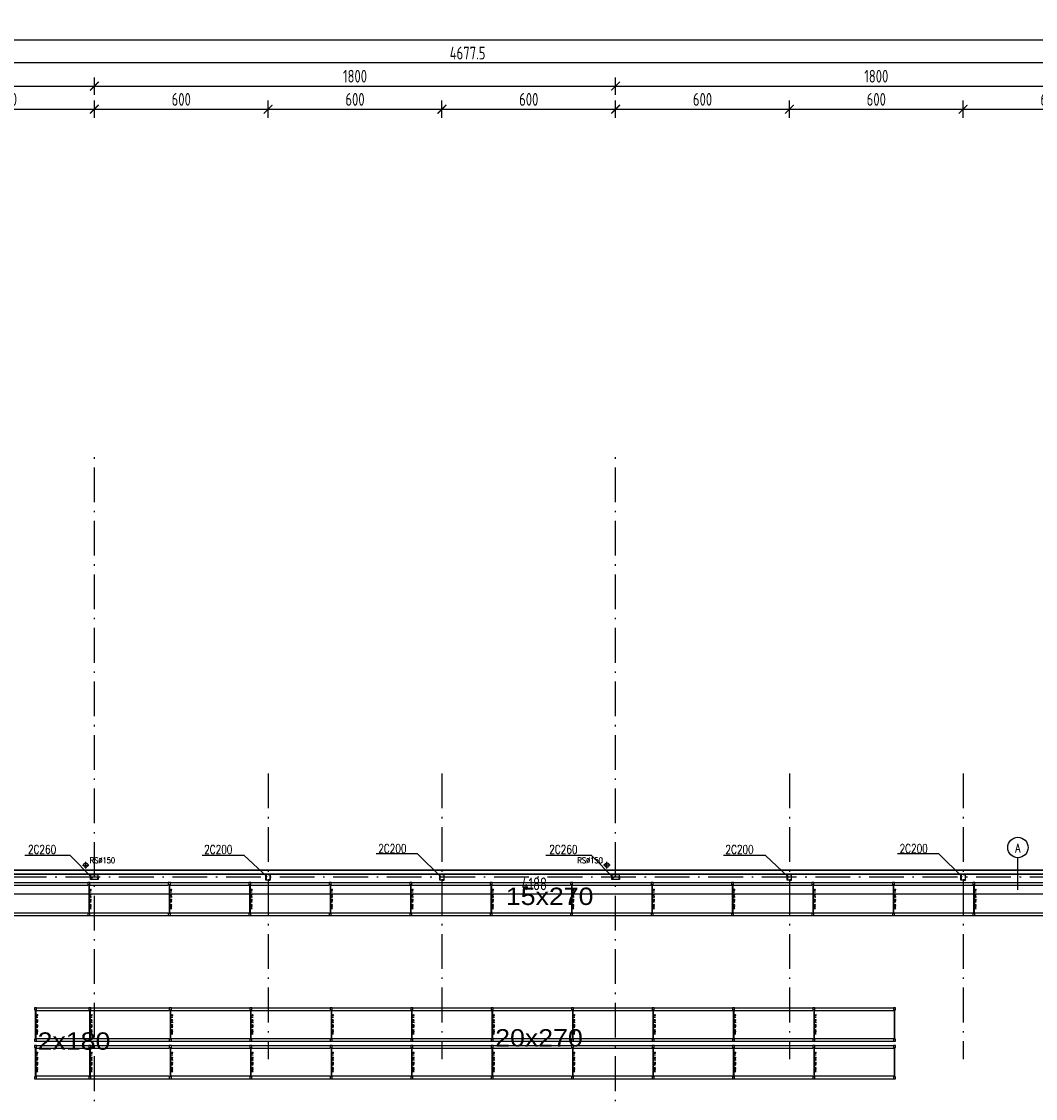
# Model space of a CAD drawing. Extents: x 153948 to 285449, y -89387 to -60195.
# Tile 64 of 100: x 255709 to 259210, y -75605 to -71884. Entities that reach past the tile are written whole.
import ezdxf
from ezdxf.enums import TextEntityAlignment as Align

# ---------------------------------------------------------------- set-up
doc = ezdxf.new("R2010")
doc.units = 0
doc.header["$LTSCALE"] = 100
doc.header["$MEASUREMENT"] = 0
doc.header["$PDMODE"] = 1
doc.linetypes.add('ACAD_ISO10W100', pattern=[18.5, 12, -3, 0.5, -3])
doc.layers.get('0').update_dxf_attribs({"linetype": 'CONTINUOUS'})
doc.layers.get('DEFPOINTS').update_dxf_attribs({"linetype": 'CONTINUOUS'})
for name, color, linetype in [('1', 2, 'CONTINUOUS'), ('K-STA', 2, 'CONTINUOUS'), ('mago', 7, 'CONTINUOUS'), ('OSIE', 8, 'ACAD_ISO10W100'), ('R-----OP', 2, 'CONTINUOUS'), ('RS REGAŁY', 7, 'CONTINUOUS'), ('RYNNY', 2, 'CONTINUOUS'), ('TEXT', 11, 'CONTINUOUS'), ('WYMIARY', 1, 'CONTINUOUS')]:
    doc.layers.add(name, color=color, linetype=linetype)
doc.layers.add('PANELE', color=3, linetype='CONTINUOUS', lineweight=30)
doc.styles.add('arial', font='arial.ttf', dxfattribs={"width": 1.1})
doc.styles.add('DYBY-NORMALNY-0-8-N', font='ROMANS.SHX', dxfattribs={"width": 0.8})
doc.styles.get("Standard").update_dxf_attribs({"font": 'txt.shx'})
doc.styles.add('STYLE2', font='isocp.shx', dxfattribs={"width": 0.8})
doc.styles.add('TXT3', font='SIMPLEX.SHX', dxfattribs={"width": 0.75, "height": 40})
doc.dimstyles.new('KRESKI_100', dxfattribs={"dimscale": 20, "dimtxt": 2.2, "dimasz": 1.5, "dimexe": 1.5, "dimexo": 1.5, "dimgap": 0.6, "dimtad": 1, "dimdec": 1, "dimrnd": 0.5, "dimdsep": 46, "dimtxsty": 'STYLE2', "dimblk1": 'ARCHTICK', "dimblk2": 'ARCHTICK', "dimsah": 1, "dimcen": 2.5, "dimdle": 1.5, "dimclrd": 10, "dimclre": 10, "dimclrt": 15, "dimadec": 0, "dimazin": 0, "dimtfac": 1, "dimtdec": 1, "dimtmove": 1, "dimatfit": 3, "dimldrblk": 'ARCHTICK', "dimfxl": 1.5, "dimfxlon": 1, "dimtolj": 1, "dimtzin": 0, "dimarcsym": 0})

# ---------------------------------------------------------------- blocks, each defined once
blk = doc.blocks.new('SC260X2')
at = {"layer": '1'}
for points in [[(-13, 9), (-13, 0), (-12.4, 0), (-12.1, 7, -0.401015), (-11.1, 7.9), (11.1, 7.9, -0.401015), (12.1, 7), (12.4, 0), (13, 0), (13, 9)], [(-13, -9), (-13, 0), (-12.4, 0), (-12.1, -7, 0.401015), (-11.1, -7.9), (11.1, -7.9, 0.401015), (12.1, -7), (12.4, 0), (13, 0), (13, -9)]]:
    blk.add_lwpolyline(points, format="xyb", close=True, dxfattribs=at)
blk = doc.blocks.new('SC200X2')
at = {"layer": '1'}
for points in [[(-10, 7.5), (-10, 0), (-9.7, 0, 0.391021), (-9.1, 0.6), (-8.7, 5.6, -0.391021), (-7.6, 6.6), (7.6, 6.6, -0.391021), (8.7, 5.6), (9.1, 0.6, 0.391021), (9.7, 0), (10, 0), (10, 7.5)], [(-10, -7.5), (-10, 0), (-9.7, 0, -0.391021), (-9.1, -0.6), (-8.7, -5.6, 0.391021), (-7.6, -6.6), (7.6, -6.6, 0.391021), (8.7, -5.6), (9.1, -0.6, -0.391021), (9.7, 0), (10, 0), (10, -7.5)]]:
    blk.add_lwpolyline(points, format="xyb", close=True, dxfattribs=at)
blk = doc.blocks.new('_ARCHTICK')
at = {"color": 0, "linetype": 'ByBlock', "const_width": 0.15}
blk.add_lwpolyline([(-0.5, -0.5), (0.5, 0.5)], dxfattribs=at)
blk = doc.blocks.new('*D81')
at = {"layer": 'DEFPOINTS', "color": 0, "ltscale": 0.1, "transparency": 16777216}
for p in [(260307.9, -71947), (248692.9, -74816), (260307.9, -74816)]:
    blk.add_point(p, dxfattribs=at)
at = {"layer": 'WYMIARY', "color": 10, "lineweight": -2, "ltscale": 0.1, "transparency": 16777216}
for p, q in [((248692.9, -71977), (248692.9, -71917)), ((260307.9, -71977), (260307.9, -71917)), ((248662.9, -71947), (260337.9, -71947))]:
    blk.add_line(p, q, dxfattribs=at)
at = {"layer": 'WYMIARY', "color": 10, "lineweight": -2, "ltscale": 0.1, "transparency": 16777216, "xscale": 30, "yscale": 30, "zscale": 30, "rotation": 180}
blk.add_blockref('_ARCHTICK', (248692.9, -71947), dxfattribs=at)
at = {"layer": 'WYMIARY', "color": 10, "lineweight": -2, "ltscale": 0.1, "transparency": 16777216, "xscale": 30, "yscale": 30, "zscale": 30}
blk.add_blockref('_ARCHTICK', (260307.9, -71947), dxfattribs=at)
at = {"layer": 'WYMIARY', "color": 15, "ltscale": 0.1, "transparency": 16777216, "insert": (254500.4, -71913), "char_height": 44, "attachment_point": 5, "style": 'STYLE2'}
blk.add_mtext('\\A1;11615', dxfattribs=at)
blk = doc.blocks.new('*D83')
at = {"layer": 'DEFPOINTS', "color": 0, "ltscale": 0.1, "transparency": 16777216}
for p in [(254910.4, -72027), (254910.4, -72107), (259587.9, -72107)]:
    blk.add_point(p, dxfattribs=at)
at = {"layer": 'WYMIARY', "color": 10, "lineweight": -2, "ltscale": 0.1, "transparency": 16777216}
for p, q in [((254910.4, -72057), (254910.4, -71997)), ((259587.9, -72057), (259587.9, -71997)), ((259617.9, -72027), (254880.4, -72027))]:
    blk.add_line(p, q, dxfattribs=at)
at = {"layer": 'WYMIARY', "color": 10, "lineweight": -2, "ltscale": 0.1, "transparency": 16777216, "xscale": 30, "yscale": 30, "zscale": 30, "rotation": 180}
blk.add_blockref('_ARCHTICK', (254910.4, -72027), dxfattribs=at)
at = {"layer": 'WYMIARY', "color": 10, "lineweight": -2, "ltscale": 0.1, "transparency": 16777216, "xscale": 30, "yscale": 30, "zscale": 30}
blk.add_blockref('_ARCHTICK', (259587.9, -72027), dxfattribs=at)
at = {"layer": 'WYMIARY', "color": 15, "ltscale": 0.1, "transparency": 16777216, "insert": (257249.2, -71993), "char_height": 44, "attachment_point": 5, "style": 'STYLE2'}
blk.add_mtext('\\A1;4677.5', dxfattribs=at)
blk = doc.blocks.new('*D107')
at = {"layer": 'DEFPOINTS', "color": 0, "ltscale": 0.1, "transparency": 16777216}
for p in [(255960.4, -72107), (254160.4, -72187), (255960.4, -72187)]:
    blk.add_point(p, dxfattribs=at)
at = {"layer": 'WYMIARY', "color": 10, "lineweight": -2, "ltscale": 0.1, "transparency": 16777216}
for p, q in [((254160.4, -72137), (254160.4, -72077)), ((255960.4, -72137), (255960.4, -72077)), ((254130.4, -72107), (255990.4, -72107))]:
    blk.add_line(p, q, dxfattribs=at)
at = {"layer": 'WYMIARY', "color": 10, "lineweight": -2, "ltscale": 0.1, "transparency": 16777216, "xscale": 30, "yscale": 30, "zscale": 30, "rotation": 180}
blk.add_blockref('_ARCHTICK', (254160.4, -72107), dxfattribs=at)
at = {"layer": 'WYMIARY', "color": 10, "lineweight": -2, "ltscale": 0.1, "transparency": 16777216, "xscale": 30, "yscale": 30, "zscale": 30}
blk.add_blockref('_ARCHTICK', (255960.4, -72107), dxfattribs=at)
at = {"layer": 'WYMIARY', "color": 15, "ltscale": 0.1, "transparency": 16777216, "insert": (255060.4, -72073), "char_height": 44, "attachment_point": 5, "style": 'STYLE2'}
blk.add_mtext('\\A1;1800', dxfattribs=at)
blk = doc.blocks.new('*D108')
at = {"layer": 'DEFPOINTS', "color": 0, "ltscale": 0.1, "transparency": 16777216}
for p in [(257760.4, -72107), (255960.4, -72187), (257760.4, -72187)]:
    blk.add_point(p, dxfattribs=at)
at = {"layer": 'WYMIARY', "color": 10, "lineweight": -2, "ltscale": 0.1, "transparency": 16777216}
for p, q in [((255960.4, -72137), (255960.4, -72077)), ((257760.4, -72137), (257760.4, -72077)), ((255930.4, -72107), (257790.4, -72107))]:
    blk.add_line(p, q, dxfattribs=at)
at = {"layer": 'WYMIARY', "color": 10, "lineweight": -2, "ltscale": 0.1, "transparency": 16777216, "xscale": 30, "yscale": 30, "zscale": 30, "rotation": 180}
blk.add_blockref('_ARCHTICK', (255960.4, -72107), dxfattribs=at)
at = {"layer": 'WYMIARY', "color": 10, "lineweight": -2, "ltscale": 0.1, "transparency": 16777216, "xscale": 30, "yscale": 30, "zscale": 30}
blk.add_blockref('_ARCHTICK', (257760.4, -72107), dxfattribs=at)
at = {"layer": 'WYMIARY', "color": 15, "ltscale": 0.1, "transparency": 16777216, "insert": (256860.4, -72073), "char_height": 44, "attachment_point": 5, "style": 'STYLE2'}
blk.add_mtext('\\A1;1800', dxfattribs=at)
blk = doc.blocks.new('*D109')
at = {"layer": 'DEFPOINTS', "color": 0, "ltscale": 0.1, "transparency": 16777216}
for p in [(259560.4, -72107), (257760.4, -72187), (259560.4, -72187)]:
    blk.add_point(p, dxfattribs=at)
at = {"layer": 'WYMIARY', "color": 10, "lineweight": -2, "ltscale": 0.1, "transparency": 16777216}
for p, q in [((257760.4, -72137), (257760.4, -72077)), ((259560.4, -72137), (259560.4, -72077)), ((257730.4, -72107), (259590.4, -72107))]:
    blk.add_line(p, q, dxfattribs=at)
at = {"layer": 'WYMIARY', "color": 10, "lineweight": -2, "ltscale": 0.1, "transparency": 16777216, "xscale": 30, "yscale": 30, "zscale": 30, "rotation": 180}
blk.add_blockref('_ARCHTICK', (257760.4, -72107), dxfattribs=at)
at = {"layer": 'WYMIARY', "color": 10, "lineweight": -2, "ltscale": 0.1, "transparency": 16777216, "xscale": 30, "yscale": 30, "zscale": 30}
blk.add_blockref('_ARCHTICK', (259560.4, -72107), dxfattribs=at)
at = {"layer": 'WYMIARY', "color": 15, "ltscale": 0.1, "transparency": 16777216, "insert": (258660.4, -72073), "char_height": 44, "attachment_point": 5, "style": 'STYLE2'}
blk.add_mtext('\\A1;1800', dxfattribs=at)
blk = doc.blocks.new('*D126')
at = {"layer": 'DEFPOINTS', "color": 0, "ltscale": 0.1, "transparency": 16777216}
for p in [(255960.4, -72187), (255960.4, -72267), (255360.4, -74482.3)]:
    blk.add_point(p, dxfattribs=at)
at = {"layer": 'WYMIARY', "color": 10, "lineweight": -2, "ltscale": 0.1, "transparency": 16777216}
for p, q in [((255330.4, -72187), (255990.4, -72187)), ((255360.4, -72217), (255360.4, -72157)), ((255960.4, -72217), (255960.4, -72157))]:
    blk.add_line(p, q, dxfattribs=at)
at = {"layer": 'WYMIARY', "color": 10, "lineweight": -2, "ltscale": 0.1, "transparency": 16777216, "xscale": 30, "yscale": 30, "zscale": 30, "rotation": 180}
blk.add_blockref('_ARCHTICK', (255360.4, -72187), dxfattribs=at)
at = {"layer": 'WYMIARY', "color": 10, "lineweight": -2, "ltscale": 0.1, "transparency": 16777216, "xscale": 30, "yscale": 30, "zscale": 30}
blk.add_blockref('_ARCHTICK', (255960.4, -72187), dxfattribs=at)
at = {"layer": 'WYMIARY', "color": 15, "ltscale": 0.1, "transparency": 16777216, "insert": (255660.4, -72153), "char_height": 44, "attachment_point": 5, "style": 'STYLE2'}
blk.add_mtext('\\A1;600', dxfattribs=at)
blk = doc.blocks.new('*D127')
at = {"layer": 'DEFPOINTS', "color": 0, "ltscale": 0.1, "transparency": 16777216}
for p in [(256560.4, -72187), (255960.4, -72267), (256560.4, -72267)]:
    blk.add_point(p, dxfattribs=at)
at = {"layer": 'WYMIARY', "color": 10, "lineweight": -2, "ltscale": 0.1, "transparency": 16777216}
for p, q in [((255930.4, -72187), (256590.4, -72187)), ((255960.4, -72217), (255960.4, -72157)), ((256560.4, -72217), (256560.4, -72157))]:
    blk.add_line(p, q, dxfattribs=at)
at = {"layer": 'WYMIARY', "color": 10, "lineweight": -2, "ltscale": 0.1, "transparency": 16777216, "xscale": 30, "yscale": 30, "zscale": 30, "rotation": 180}
blk.add_blockref('_ARCHTICK', (255960.4, -72187), dxfattribs=at)
at = {"layer": 'WYMIARY', "color": 10, "lineweight": -2, "ltscale": 0.1, "transparency": 16777216, "xscale": 30, "yscale": 30, "zscale": 30}
blk.add_blockref('_ARCHTICK', (256560.4, -72187), dxfattribs=at)
at = {"layer": 'WYMIARY', "color": 15, "ltscale": 0.1, "transparency": 16777216, "insert": (256260.4, -72153), "char_height": 44, "attachment_point": 5, "style": 'STYLE2'}
blk.add_mtext('\\A1;600', dxfattribs=at)
blk = doc.blocks.new('*D128')
at = {"layer": 'DEFPOINTS', "color": 0, "ltscale": 0.1, "transparency": 16777216}
for p in [(257160.4, -72187), (256560.4, -72267), (257160.4, -72267)]:
    blk.add_point(p, dxfattribs=at)
at = {"layer": 'WYMIARY', "color": 10, "lineweight": -2, "ltscale": 0.1, "transparency": 16777216}
for p, q in [((256530.4, -72187), (257190.4, -72187)), ((256560.4, -72217), (256560.4, -72157)), ((257160.4, -72217), (257160.4, -72157))]:
    blk.add_line(p, q, dxfattribs=at)
at = {"layer": 'WYMIARY', "color": 10, "lineweight": -2, "ltscale": 0.1, "transparency": 16777216, "xscale": 30, "yscale": 30, "zscale": 30, "rotation": 180}
blk.add_blockref('_ARCHTICK', (256560.4, -72187), dxfattribs=at)
at = {"layer": 'WYMIARY', "color": 10, "lineweight": -2, "ltscale": 0.1, "transparency": 16777216, "xscale": 30, "yscale": 30, "zscale": 30}
blk.add_blockref('_ARCHTICK', (257160.4, -72187), dxfattribs=at)
at = {"layer": 'WYMIARY', "color": 15, "ltscale": 0.1, "transparency": 16777216, "insert": (256860.4, -72153), "char_height": 44, "attachment_point": 5, "style": 'STYLE2'}
blk.add_mtext('\\A1;600', dxfattribs=at)
blk = doc.blocks.new('*D129')
at = {"layer": 'DEFPOINTS', "color": 0, "ltscale": 0.1, "transparency": 16777216}
for p in [(257760.4, -72187), (257760.4, -72267), (257160.4, -74482.3)]:
    blk.add_point(p, dxfattribs=at)
at = {"layer": 'WYMIARY', "color": 10, "lineweight": -2, "ltscale": 0.1, "transparency": 16777216}
for p, q in [((257130.4, -72187), (257790.4, -72187)), ((257160.4, -72217), (257160.4, -72157)), ((257760.4, -72217), (257760.4, -72157))]:
    blk.add_line(p, q, dxfattribs=at)
at = {"layer": 'WYMIARY', "color": 10, "lineweight": -2, "ltscale": 0.1, "transparency": 16777216, "xscale": 30, "yscale": 30, "zscale": 30, "rotation": 180}
blk.add_blockref('_ARCHTICK', (257160.4, -72187), dxfattribs=at)
at = {"layer": 'WYMIARY', "color": 10, "lineweight": -2, "ltscale": 0.1, "transparency": 16777216, "xscale": 30, "yscale": 30, "zscale": 30}
blk.add_blockref('_ARCHTICK', (257760.4, -72187), dxfattribs=at)
at = {"layer": 'WYMIARY', "color": 15, "ltscale": 0.1, "transparency": 16777216, "insert": (257460.4, -72153), "char_height": 44, "attachment_point": 5, "style": 'STYLE2'}
blk.add_mtext('\\A1;600', dxfattribs=at)
blk = doc.blocks.new('*D130')
at = {"layer": 'DEFPOINTS', "color": 0, "ltscale": 0.1, "transparency": 16777216}
for p in [(258360.4, -72187), (257760.4, -72267), (258360.4, -72267)]:
    blk.add_point(p, dxfattribs=at)
at = {"layer": 'WYMIARY', "color": 10, "lineweight": -2, "ltscale": 0.1, "transparency": 16777216}
for p, q in [((257730.4, -72187), (258390.4, -72187)), ((257760.4, -72217), (257760.4, -72157)), ((258360.4, -72217), (258360.4, -72157))]:
    blk.add_line(p, q, dxfattribs=at)
at = {"layer": 'WYMIARY', "color": 10, "lineweight": -2, "ltscale": 0.1, "transparency": 16777216, "xscale": 30, "yscale": 30, "zscale": 30, "rotation": 180}
blk.add_blockref('_ARCHTICK', (257760.4, -72187), dxfattribs=at)
at = {"layer": 'WYMIARY', "color": 10, "lineweight": -2, "ltscale": 0.1, "transparency": 16777216, "xscale": 30, "yscale": 30, "zscale": 30}
blk.add_blockref('_ARCHTICK', (258360.4, -72187), dxfattribs=at)
at = {"layer": 'WYMIARY', "color": 15, "ltscale": 0.1, "transparency": 16777216, "insert": (258060.4, -72153), "char_height": 44, "attachment_point": 5, "style": 'STYLE2'}
blk.add_mtext('\\A1;600', dxfattribs=at)
blk = doc.blocks.new('*D131')
at = {"layer": 'DEFPOINTS', "color": 0, "ltscale": 0.1, "transparency": 16777216}
for p in [(258960.4, -72187), (258360.4, -72267), (258960.4, -72267)]:
    blk.add_point(p, dxfattribs=at)
at = {"layer": 'WYMIARY', "color": 10, "lineweight": -2, "ltscale": 0.1, "transparency": 16777216}
for p, q in [((258330.4, -72187), (258990.4, -72187)), ((258360.4, -72217), (258360.4, -72157)), ((258960.4, -72217), (258960.4, -72157))]:
    blk.add_line(p, q, dxfattribs=at)
at = {"layer": 'WYMIARY', "color": 10, "lineweight": -2, "ltscale": 0.1, "transparency": 16777216, "xscale": 30, "yscale": 30, "zscale": 30, "rotation": 180}
blk.add_blockref('_ARCHTICK', (258360.4, -72187), dxfattribs=at)
at = {"layer": 'WYMIARY', "color": 10, "lineweight": -2, "ltscale": 0.1, "transparency": 16777216, "xscale": 30, "yscale": 30, "zscale": 30}
blk.add_blockref('_ARCHTICK', (258960.4, -72187), dxfattribs=at)
at = {"layer": 'WYMIARY', "color": 15, "ltscale": 0.1, "transparency": 16777216, "insert": (258660.4, -72153), "char_height": 44, "attachment_point": 5, "style": 'STYLE2'}
blk.add_mtext('\\A1;600', dxfattribs=at)
blk = doc.blocks.new('*D132')
at = {"layer": 'DEFPOINTS', "color": 0, "ltscale": 0.1, "transparency": 16777216}
for p in [(259560.4, -72187), (259560.4, -72267), (258960.4, -74482.3)]:
    blk.add_point(p, dxfattribs=at)
at = {"layer": 'WYMIARY', "color": 10, "lineweight": -2, "ltscale": 0.1, "transparency": 16777216}
for p, q in [((258930.4, -72187), (259590.4, -72187)), ((258960.4, -72217), (258960.4, -72157)), ((259560.4, -72217), (259560.4, -72157))]:
    blk.add_line(p, q, dxfattribs=at)
at = {"layer": 'WYMIARY', "color": 10, "lineweight": -2, "ltscale": 0.1, "transparency": 16777216, "xscale": 30, "yscale": 30, "zscale": 30, "rotation": 180}
blk.add_blockref('_ARCHTICK', (258960.4, -72187), dxfattribs=at)
at = {"layer": 'WYMIARY', "color": 10, "lineweight": -2, "ltscale": 0.1, "transparency": 16777216, "xscale": 30, "yscale": 30, "zscale": 30}
blk.add_blockref('_ARCHTICK', (259560.4, -72187), dxfattribs=at)
at = {"layer": 'WYMIARY', "color": 15, "ltscale": 0.1, "transparency": 16777216, "insert": (259260.4, -72153), "char_height": 44, "attachment_point": 5, "style": 'STYLE2'}
blk.add_mtext('\\A1;600', dxfattribs=at)
blk = doc.blocks.new('*D147')
at = {"layer": 'DEFPOINTS', "color": 0, "ltscale": 0.1, "transparency": 16777216}
for p in [(255385.4, -74839.5), (259573.4, -74848.5), (259573.4, -74897.7)]:
    blk.add_point(p, dxfattribs=at)
at = {"layer": 'WYMIARY', "color": 10, "lineweight": -2, "ltscale": 0.1, "transparency": 16777216}
for p, q in [((255385.4, -74869.5), (255385.4, -74927.7)), ((255355.4, -74897.7), (259603.4, -74897.7)), ((259573.4, -74878.5), (259573.4, -74927.7))]:
    blk.add_line(p, q, dxfattribs=at)
at = {"layer": 'WYMIARY', "color": 10, "lineweight": -2, "ltscale": 0.1, "transparency": 16777216, "xscale": 30, "yscale": 30, "zscale": 30, "rotation": 180}
blk.add_blockref('_ARCHTICK', (255385.4, -74897.7), dxfattribs=at)
at = {"layer": 'WYMIARY', "color": 10, "lineweight": -2, "ltscale": 0.1, "transparency": 16777216, "xscale": 30, "yscale": 30, "zscale": 30}
blk.add_blockref('_ARCHTICK', (259573.4, -74897.7), dxfattribs=at)
at = {"layer": 'WYMIARY', "color": 15, "ltscale": 0.1, "transparency": 16777216, "insert": (257479.4, -74863.7), "char_height": 44, "attachment_point": 5, "style": 'STYLE2'}
blk.add_mtext('\\A1;4188', dxfattribs=at)
blk = doc.blocks.new('RACK 450 270 115')
at = {"color": 1}
for p, q in [((7, 115), (277.8, 115)), ((2.75, 108), (2.75, 7)), ((4.25, 108), (4.25, 7)), ((7, 105.5), (277.8, 105.5)), ((7, 9.5), (277.8, 9.5)), ((7, 0), (277.8, 0))]:
    blk.add_line(p, q, dxfattribs=at)
for points in [[(0, 108), (7, 108), (7, 115), (0, 115)], [(0, 0), (7, 0), (7, 7), (0, 7)]]:
    blk.add_lwpolyline(points, close=True, dxfattribs=at)
at = {"color": 1, "insert": (9.25, 57.5), "char_height": 5, "width": 101, "attachment_point": 5, "rotation": 90}
blk.add_mtext('RACK 450 270 115', dxfattribs=at)
blk = doc.blocks.new('RACK 450 180 115')
at = {"color": 1}
for p, q in [((7, 115), (187.8, 115)), ((2.75, 108), (2.75, 7)), ((4.25, 108), (4.25, 7)), ((7, 105.5), (187.8, 105.5)), ((7, 9.5), (187.8, 9.5)), ((7, 0), (187.8, 0))]:
    blk.add_line(p, q, dxfattribs=at)
for points in [[(0, 108), (7, 108), (7, 115), (0, 115)], [(0, 0), (7, 0), (7, 7), (0, 7)]]:
    blk.add_lwpolyline(points, close=True, dxfattribs=at)
at = {"color": 1, "insert": (9.25, 57.5), "char_height": 5, "width": 101, "attachment_point": 5, "rotation": 90}
blk.add_mtext('RACK 450 180 115', dxfattribs=at)
blk = doc.blocks.new('NOGA RACK 450 007 115')
at = {"color": 1}
for p, q in [((2.75, 108), (2.75, 7)), ((4.25, 108), (4.25, 7))]:
    blk.add_line(p, q, dxfattribs=at)
for points in [[(0, 108), (7, 108), (7, 115), (0, 115)], [(0, 0), (7, 0), (7, 7), (0, 7)]]:
    blk.add_lwpolyline(points, close=True, dxfattribs=at)

msp = doc.modelspace()

# ---------------------------------------------------------------- linework, layer by layer
at = {"layer": 'OSIE', "ltscale": 0.1}
for p, q in [((255960.4, -86679.55), (255960.4, -73374.65)), ((257760.4, -86679.55), (257760.4, -73374.65)), ((256560.4, -74482.32), (256560.4, -75469.12)), ((257160.4, -74482.32), (257160.4, -75469.12)), ((258360.4, -74482.32), (258360.4, -75469.12)), ((258960.4, -74482.32), (258960.4, -75469.12)), ((255930.4, -74810.79), (255930.4, -74787.99)), ((257730.41, -74810.79), (257730.41, -74787.99)), ((255919.01, -74799.39), (255941.8, -74799.39)), ((257741.81, -74799.39), (257719.01, -74799.39)), ((247720.4, -74839.55), (263229.19, -74839.55))]:
    msp.add_line(p, q, dxfattribs=at)
at = {"layer": 'PANELE', "ltscale": 0.5}
for p, q in [((254910.4, -74816.05), (259587.9, -74816.05)), ((254910.4, -74830.55), (259547.4, -74830.55))]:
    msp.add_line(p, q, dxfattribs=at)
at = {"layer": 'R-----OP'}
msp.add_line((259149.09, -74884.95), (259149.09, -74773.22), dxfattribs=at)
msp.add_circle((259149.48, -74738.04), 35.19, dxfattribs=at)
at = {"layer": 'RYNNY', "ltscale": 0.1}
for centre in [(255930.4, -74799.02), (257730.41, -74799.02)]:
    msp.add_circle(centre, 7.5, dxfattribs=at)
at = {"layer": 'TEXT'}
for p, q in [((255719.76, -74765.01), (255875.95, -74765.01)), ((255875.95, -74765.01), (255953.86, -74844.05)), ((256332.51, -74764.89), (256476.14, -74764.89)), ((256476.14, -74764.89), (256556.65, -74839.55)), ((257076.34, -74760.45), (256933.45, -74760.45)), ((257156.65, -74839.55), (257076.34, -74760.45)), ((257519.76, -74765.01), (257675.95, -74765.01)), ((257675.95, -74765.01), (257753.86, -74844.05)), ((258132.51, -74764.89), (258276.14, -74764.89)), ((258276.14, -74764.89), (258356.65, -74839.55)), ((258876.34, -74760.45), (258733.45, -74760.45)), ((258956.65, -74839.55), (258876.34, -74760.45))]:
    msp.add_line(p, q, dxfattribs=at)

# ---------------------------------------------------------------- block references
at = {"layer": 'K-STA', "ltscale": 0.5}
for p in [(255960.4, -74839.55), (257760.4, -74839.55)]:
    msp.add_blockref('SC260X2', p, dxfattribs=at)
at = {"layer": 'K-STA', "ltscale": 0.5, "rotation": 270}
for p in [(256560.4, -74840.55), (257160.4, -74840.55), (258360.4, -74840.55), (258960.4, -74840.55)]:
    msp.add_blockref('SC200X2', p, dxfattribs=at)
at = {"layer": 'RS REGAŁY'}
for name, p in [('RACK 450 270 115', (255660.2, -74973.55)), ('RACK 450 270 115', (255938, -74973.55)), ('RACK 450 270 115', (256215.8, -74973.55)), ('RACK 450 270 115', (256493.6, -74973.55)), ('RACK 450 270 115', (256771.4, -74973.55)), ('RACK 450 270 115', (257049.2, -74973.55)), ('RACK 450 270 115', (257327, -74973.55)), ('RACK 450 270 115', (257604.8, -74973.55)), ('RACK 450 270 115', (257882.6, -74973.55)), ('RACK 450 270 115', (258160.4, -74973.55)), ('RACK 450 270 115', (258438.2, -74973.55)), ('RACK 450 270 115', (258716, -74973.55)), ('RACK 450 270 115', (258993.8, -74973.55)), ('RACK 450 180 115', (255753.6, -75407.05)), ('RACK 450 270 115', (255941.4, -75407.05)), ('RACK 450 270 115', (256219.2, -75407.05)), ('RACK 450 270 115', (256497, -75407.05)), ('RACK 450 270 115', (256774.8, -75407.05)), ('RACK 450 270 115', (257052.6, -75407.05)), ('RACK 450 270 115', (257330.4, -75407.05)), ('RACK 450 270 115', (257608.2, -75407.05)), ('RACK 450 270 115', (257886, -75407.05)), ('RACK 450 270 115', (258163.8, -75407.05)), ('RACK 450 270 115', (258441.6, -75407.05)), ('NOGA RACK 450 007 115', (258719.4, -75407.05)), ('RACK 450 180 115', (255753.6, -75537.05)), ('RACK 450 270 115', (255941.4, -75537.05)), ('RACK 450 270 115', (256219.2, -75537.05)), ('RACK 450 270 115', (256497, -75537.05)), ('RACK 450 270 115', (256774.8, -75537.05)), ('RACK 450 270 115', (257052.6, -75537.05)), ('RACK 450 270 115', (257330.4, -75537.05)), ('RACK 450 270 115', (257608.2, -75537.05)), ('RACK 450 270 115', (257886, -75537.05)), ('RACK 450 270 115', (258163.8, -75537.05)), ('RACK 450 270 115', (258441.6, -75537.05)), ('NOGA RACK 450 007 115', (258719.4, -75537.05))]:
    msp.add_blockref(name, p, dxfattribs=at)

# ---------------------------------------------------------------- texts
at = {"layer": 'mago', "char_height": 60, "width": 672.04, "attachment_point": 1, "style": 'arial'}
for s, insert in [('15x270', (257381.34, -74876.74)), ('2x180', (255764.4, -75376.92)), ('20x270', (257344.5, -75365.82))]:
    msp.add_mtext(s, dxfattribs=dict(at, insert=insert))
at = {"layer": 'R-----OP', "style": 'DYBY-NORMALNY-0-8-N', "width": 0.8}
msp.add_text('A', height=30, dxfattribs=at).set_placement((259149.08, -74740.15), align=Align.MIDDLE)
at = {"layer": 'R-----OP', "color": 2, "style": 'DYBY-NORMALNY-0-8-N', "width": 0.8}
for p in [(255988.38, -74782.48), (257672.43, -74782.48)]:
    msp.add_text('RS%%c150', height=20, dxfattribs=at).set_placement(p, align=Align.MIDDLE)
at = {"layer": 'TEXT', "style": 'TXT3', "width": 0.75}
for s, p in [('2C260', (255731.2, -74759.55)), ('2C200', (256339.63, -74760.01)), ('2C200', (256940.78, -74756.79)), ('2C260', (257531.2, -74759.55)), ('2C200', (258139.63, -74760.01)), ('2C200', (258740.78, -74756.79))]:
    msp.add_text(s, height=30, dxfattribs=at).set_placement(p)

# ---------------------------------------------------------------- dimensions: what is measured, and where the dimension line sits
at = {"layer": 'WYMIARY', "ltscale": 0.1}
for base, p1, p2, picture, middle in [((260307.9, -71946.96), (248692.9, -74816.05), (260307.9, -74816.05), '*D81', (254500.4, -71912.96)), ((254910.4, -72026.96), (259587.9, -72106.96), (254910.4, -72106.96), '*D83', (257249.15, -71992.96)), ((255960.4, -72106.96), (254160.4, -72186.96), (255960.4, -72186.96), '*D107', (255060.4, -72072.96)), ((257760.4, -72106.96), (255960.4, -72186.96), (257760.4, -72186.96), '*D108', (256860.4, -72072.96)), ((259560.4, -72106.96), (257760.4, -72186.96), (259560.4, -72186.96), '*D109', (258660.4, -72072.96)), ((255960.4, -72186.96), (255360.4, -74482.32), (255960.4, -72266.96), '*D126', (255660.4, -72152.96)), ((256560.4, -72186.96), (255960.4, -72266.96), (256560.4, -72266.96), '*D127', (256260.4, -72152.96)), ((257160.4, -72186.96), (256560.4, -72266.96), (257160.4, -72266.96), '*D128', (256860.4, -72152.96)), ((257760.4, -72186.96), (257160.4, -74482.32), (257760.4, -72266.96), '*D129', (257460.4, -72152.96)), ((258360.4, -72186.96), (257760.4, -72266.96), (258360.4, -72266.96), '*D130', (258060.4, -72152.96)), ((258960.4, -72186.96), (258360.4, -72266.96), (258960.4, -72266.96), '*D131', (258660.4, -72152.96)), ((259560.4, -72186.96), (258960.4, -74482.32), (259560.4, -72266.96), '*D132', (259260.4, -72152.96)), ((259573.4, -74897.7), (255385.4, -74839.55), (259573.4, -74848.55), '*D147', (257479.4, -74863.7))]:
    dim = msp.add_linear_dim(base=base, p1=p1, p2=p2, dimstyle='KRESKI_100', dxfattribs=at)
    dim.commit()
    dim.dimension.update_dxf_attribs({"geometry": picture, "text_midpoint": middle})

doc.saveas('drawing.dxf')
